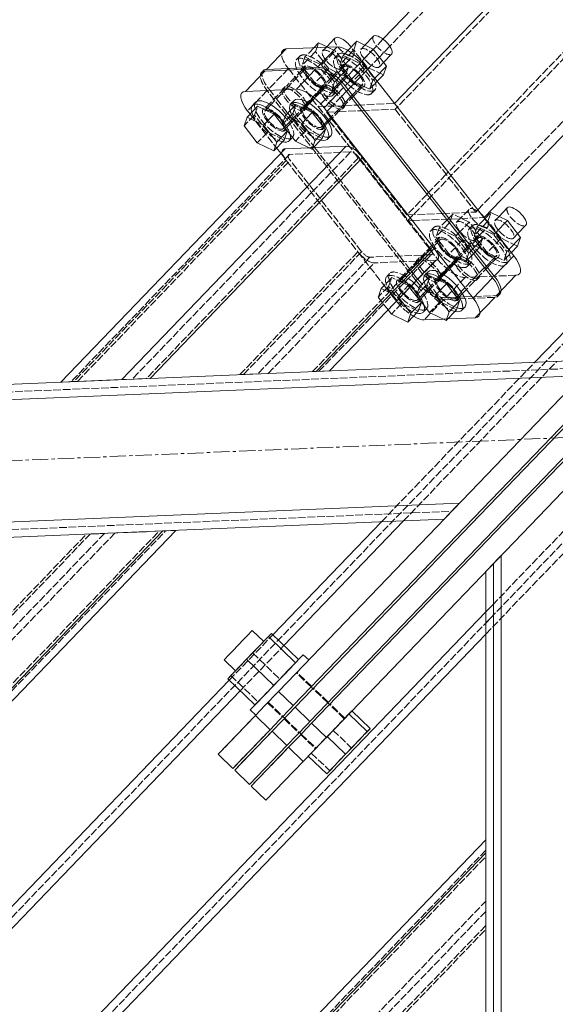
# Model space of a CAD drawing. Header units: millimetres. Extents: x -15129 to 9171, y -18789 to 5877.
# Tile 17 of 256: x -10529 to -10319, y -15911 to -15525. Entities that reach past the tile are written whole.
import ezdxf

# ---------------------------------------------------------------- set-up
doc = ezdxf.new("R2010")
doc.units = ezdxf.units.MM
doc.linetypes.add('ACAD_ISO02W100', pattern=[15, 12, -3])
doc.linetypes.add('CENTER', pattern=[50.8, 31.75, -6.35, 6.35, -6.35])
for name, color, linetype in [('AS_Belki', 145, 'Continuous'), ('AS_Blachy', 30, 'Continuous'), ('AS_Sruby', 9, 'Continuous')]:
    doc.layers.add(name, color=color, linetype=linetype)

msp = doc.modelspace()

# ---------------------------------------------------------------- linework, layer by layer
at = {"color": 5, "linetype": 'CENTER', "lineweight": 13, "ltscale": 0.2}
msp.add_line((-12645.98, -15786.21, 38010), (-10315.16, -15688.99, 11780.73), dxfattribs=at)
at = {"layer": 'AS_Belki', "color": 84, "linetype": 'ACAD_ISO02W100', "lineweight": 13, "ltscale": 0.25}
for p, q in [((-11382.16, -16761.19), (-9433.08, -14733.53)), ((-9603.8, -14750.71), (-10382, -15560.28)), ((-9394.15, -14770.95), (-11343.23, -16798.61)), ((-10349.6, -15599.69), (-9572.25, -14791.01)), ((-10377.17, -15604), (-9598.98, -14794.43)), ((-9866.24, -14996.79), (-10384.14, -15535.57)), ((-9823.19, -15025.13), (-10361.22, -15584.84)), ((-10386.81, -15532.79), (-10394.19, -15540.46)), ((-10384.14, -15535.57), (-10388.19, -15539.79)), ((-10395.67, -15542.01), (-10398.33, -15544.77)), ((-10395.38, -15541.71), (-10395.67, -15542.01)), ((-10394.19, -15540.46), (-10395.38, -15541.71)), ((-10388.19, -15539.79), (-10391.31, -15543.02)), ((-10398.33, -15544.77), (-10400.34, -15546.86)), ((-10392.94, -15544.73), (-10395.65, -15547.55)), ((-10392.77, -15544.54), (-10392.94, -15544.73)), ((-10391.31, -15543.02), (-10392.77, -15544.54)), ((-10402.21, -15548.81), (-10403.7, -15550.36)), ((-10401.07, -15547.63), (-10402.21, -15548.81)), ((-10400.34, -15546.86), (-10401.07, -15547.63)), ((-10397.67, -15549.64), (-10398.26, -15550.25)), ((-10395.65, -15547.55), (-10397.67, -15549.64)), ((-10405.79, -15552.53), (-10408.28, -15555.13)), ((-10404.6, -15551.3), (-10405.79, -15552.53)), ((-10403.7, -15550.36), (-10404.6, -15551.3)), ((-10401.08, -15553.19), (-10403.05, -15555.24)), ((-10399.39, -15551.43), (-10401.08, -15553.19)), ((-10398.26, -15550.25), (-10399.39, -15551.43)), ((-10409.39, -15556.28), (-10412.23, -15559.23)), ((-10408.28, -15555.13), (-10409.39, -15556.28)), ((-10403.05, -15555.24), (-10406.57, -15558.9)), ((-10412.23, -15559.23), (-10406.48, -15558.99)), ((-10412.23, -15559.23), (-10408.19, -15564.38)), ((-10406.57, -15558.9), (-10408.97, -15561.4)), ((-10408.97, -15561.4), (-10405.18, -15561.25)), ((-10406.48, -15558.99), (-10402.86, -15558.84)), ((-10405.18, -15561.25), (-10404.26, -15561.21)), ((-10404.26, -15561.21), (-10395.11, -15560.83)), ((-10402.86, -15558.84), (-10402.09, -15558.8)), ((-10402.09, -15558.8), (-10401.95, -15558.8)), ((-10401.95, -15558.8), (-10396.86, -15558.59)), ((-10396.86, -15558.59), (-10382.25, -15557.98)), ((-10395.11, -15560.83), (-10382, -15560.28)), ((-10382, -15560.28), (-10350.45, -15600.57)), ((-10408.97, -15561.4), (-10407.34, -15563.49)), ((-10408.19, -15564.38), (-10407.8, -15564.88)), ((-10407.8, -15564.88), (-10399.58, -15575.38)), ((-10407.34, -15563.49), (-10406.94, -15564)), ((-10406.94, -15564), (-10377.43, -15601.7)), ((-10414.03, -15575.27), (-10415.91, -15575.35)), ((-10423.47, -15577.98), (-10509.09, -15667.06)), ((-10424.71, -15580.34), (-10508.02, -15667.01)), ((-10506.53, -15666.95), (-10423.21, -15580.28)), ((-10399.49, -15576.98), (-10485.11, -15666.06)), ((-10396.24, -15579.15), (-10479.55, -15665.82)), ((-10424.71, -15580.34), (-10396.67, -15616.16)), ((-10399.49, -15576.98), (-10423.47, -15577.98)), ((-10395.17, -15616.1), (-10423.21, -15580.28)), ((-10368.19, -15614.97), (-10396.24, -15579.15)), ((-10362.07, -15585.73), (-10369.53, -15593.49)), ((-10361.22, -15584.84), (-10362.07, -15585.73)), ((-10369.53, -15593.49), (-10377.21, -15601.48)), ((-10350.45, -15600.57), (-10349.6, -15599.69)), ((-10377.21, -15601.48), (-10377.43, -15601.7)), ((-10377.43, -15601.7), (-10377.05, -15601.68)), ((-10377.05, -15601.68), (-10363.56, -15601.12)), ((-10375.29, -15603.92), (-10347.2, -15602.75)), ((-10363.56, -15601.12), (-10350.45, -15600.57)), ((-10377.17, -15604), (-10375.29, -15603.92)), ((-10414.46, -15663.11), (-10368.19, -15614.97)), ((-10442.94, -15664.3), (-10396.67, -15616.16)), ((-10441.44, -15664.24), (-10395.17, -15616.1)), ((-10391.92, -15618.27), (-10435.88, -15664)), ((-10411.9, -15663), (-10367.94, -15617.27)), ((-10367.94, -15617.27), (-10391.92, -15618.27)), ((-10431.81, -15663.83), (-10390.16, -15620.51)), ((-10366.18, -15619.51), (-10390.16, -15620.51)), ((-11426.53, -15708.32), (-10305.74, -15661.58)), ((-10387.44, -15722.04), (-10327.3, -15659.48)), ((-10378.77, -15721.67), (-10318.63, -15659.11)), ((-10442.94, -15664.3), (-10436.31, -15664.02)), ((-10438.13, -15664.1), (-10431.81, -15663.83)), ((-10414.46, -15663.11), (-10412.03, -15663.01)), ((-10412.03, -15663.01), (-10411.9, -15663)), ((-10513.16, -15667.23), (-10512.9, -15667.22)), ((-10512.9, -15667.22), (-10508.02, -15667.01)), ((-10509.09, -15667.06), (-10508.96, -15667.05)), ((-10508.96, -15667.05), (-10506.53, -15666.95)), ((-10484.68, -15666.04), (-10482.86, -15665.96)), ((-10482.86, -15665.96), (-10479.55, -15665.82)), ((-10346.5, -15757.37), (-10286.5, -15694.95)), ((-10346.5, -15766.03), (-10286.5, -15703.61)), ((-10358.98, -15716.97), (-10356.85, -15714.76)), ((-10358.05, -15716), (-10356.85, -15714.76)), ((-11424.28, -15762.28), (-10359.86, -15717.88)), ((-10361.1, -15719.18), (-10358.05, -15716)), ((-10359.86, -15717.88), (-10358.98, -15716.97)), ((-10633.01, -15862.03), (-10503.08, -15726.86)), ((-10626.51, -15866.38), (-10491.95, -15726.4)), ((-10615.31, -15845.11), (-10501.58, -15726.8)), ((-10496.01, -15726.57), (-10612.91, -15848.17)), ((-10604.53, -15860.84), (-10474.6, -15725.67)), ((-10602.58, -15861.37), (-10472.03, -15725.57)), ((-10496.45, -15726.58), (-10503.08, -15726.86)), ((-10498.26, -15726.66), (-10501.58, -15726.8)), ((-10496.01, -15726.57), (-10498.26, -15726.66)), ((-10472.03, -15725.57), (-10496.01, -15726.57)), ((-10473.1, -15725.61), (-10474.6, -15725.67)), ((-10472.03, -15725.57), (-10472.17, -15725.57)), ((-10467.97, -15725.4), (-10472.03, -15725.57)), ((-10343.5, -15738.38), (-10343.5, -16475.91)), ((-10343.5, -16801.27), (-10343.5, -15738.38)), ((-10340.5, -15735.26), (-10340.5, -16804.27)), ((-10346.5, -16718.43), (-10346.5, -15741.51)), ((-10343.5, -15754.25), (-10346.5, -15757.37)), ((-10346.5, -15761.7), (-10343.5, -15758.58)), ((-10346.5, -15766.03), (-10343.5, -15762.91)), ((-10447.1, -15784.1), (-10429.99, -15766.3)), ((-10442.78, -15788.26), (-10425.67, -15770.46)), ((-10346.5, -15850.76), (-10476.9, -15986.41)), ((-10476.29, -15988.34), (-10346.5, -15853.32)), ((-10480.9, -16010.52), (-10346.5, -15870.7)), ((-10346.5, -15874.76), (-10463.27, -15996.23)), ((-10346.5, -15880.32), (-10460.11, -15998.51)), ((-10476.29, -16016.84), (-10346.5, -15881.82))]:
    msp.add_line(p, q, dxfattribs=at)
at = {"layer": 'AS_Belki', "color": 145, "linetype": 'Continuous', "lineweight": 13, "ltscale": 0.25}
for p, q in [((-9604.06, -14748.41), (-10382.25, -15557.98)), ((-10347.2, -15602.75), (-9569, -14793.18)), ((-9868.72, -14993.81), (-10386.81, -15532.79)), ((-10382.25, -15557.98), (-10380.5, -15560.22)), ((-10425.22, -15575.74), (-10513.16, -15667.23)), ((-10401.24, -15574.74), (-10489.18, -15666.23)), ((-10415.91, -15575.35), (-10425.22, -15575.74)), ((-10401.24, -15574.74), (-10414.03, -15575.27)), ((-10478.05, -15665.76), (-10394.74, -15579.09)), ((-10366.69, -15614.91), (-10394.74, -15579.09)), ((-10366.69, -15614.91), (-10412.97, -15663.05)), ((-10407.83, -15662.83), (-10366.18, -15619.51)), ((-10327.3, -15659.48), (-10306.87, -15638.22)), ((-10412.97, -15663.05), (-10302.73, -15658.45)), ((-11432.4, -15711.57), (-10308.74, -15664.71)), ((-10478.05, -15665.76), (-10412.97, -15663.05)), ((-10412.97, -15663.05), (-10408.09, -15662.84)), ((-10408.09, -15662.84), (-10407.83, -15662.83)), ((-10355.74, -15713.59), (-10308.74, -15664.71)), ((-11426.65, -15705.33), (-10478.05, -15665.76)), ((-10513.16, -15667.23), (-10489.18, -15666.23)), ((-10489.18, -15666.23), (-10484.68, -15666.04)), ((-10484.68, -15666.04), (-10478.05, -15665.76)), ((-10292.5, -15685.33), (-10319.49, -15713.4)), ((-11430.4, -15759.53), (-10356.85, -15714.76)), ((-10361.1, -15719.18), (-10356.85, -15714.76)), ((-10362.87, -15721.01), (-10361.1, -15719.18)), ((-10473.1, -15725.61), (-10362.87, -15721.01)), ((-10429.99, -15766.3), (-10387.44, -15722.04)), ((-10425.67, -15770.46), (-10378.77, -15721.67)), ((-10473.1, -15725.61), (-10603.04, -15860.78)), ((-10600.82, -15863.61), (-10467.97, -15725.4)), ((-10538.19, -15728.32), (-10473.1, -15725.61)), ((-10468.23, -15725.41), (-10473.1, -15725.61)), ((-10467.97, -15725.4), (-10468.23, -15725.41)), ((-10340.5, -15735.26), (-10344.74, -15739.68)), ((-10340.5, -16807.27), (-10340.5, -15735.26)), ((-10346.5, -15741.51), (-10346.5, -15846.7)), ((-11100.8, -16542.08), (-10346.5, -15757.37)), ((-11096.48, -16546.24), (-10346.5, -15766.03)), ((-11179.23, -16545.75), (-10447.1, -15784.1)), ((-11170.56, -16545.39), (-10442.78, -15788.26)), ((-10346.5, -15846.7), (-10479.2, -15984.75)), ((-10346.5, -15846.7), (-10346.5, -15846.96)), ((-10346.5, -15846.96), (-10346.5, -15851.82)), ((-10346.5, -15851.82), (-10476.29, -15986.84)), ((-10346.5, -15851.82), (-10346.5, -15916.79))]:
    msp.add_line(p, q, dxfattribs=at)
at = {"layer": 'AS_Belki', "color": 84, "linetype": 'ACAD_ISO02W100', "lineweight": 13, "ltscale": 0.25, "extrusion": (0.639589, 0.665374, -0.384971)}
for centre, radius, start, end in [((-3283.68, -7104.5, -17032.29), 6, 290.2262, 20.2262), ((-3283.68, -7104.5, -17032.29), 3, 290.2262, 20.2262), ((-3328.72, -7106.96, -17038.18), 6, 200.2262, 290.2262), ((-3328.72, -7106.96, -17038.18), 3, 200.2262, 290.2262)]:
    msp.add_arc(centre, radius, start, end, dxfattribs=at)
at = {"layer": 'AS_Belki', "color": 145, "linetype": 'Continuous', "lineweight": 13, "ltscale": 0.25, "extrusion": (-0.639589, -0.665374, 0.384971)}
for centre, start, end in [((3300.28, -7097.82, 17016.28), 69.7738, 159.7738), ((3345.32, -7100.28, 17022.18), 339.7738, 69.7738)]:
    msp.add_arc(centre, 6, start, end, dxfattribs=at)
at = {"layer": 'AS_Belki', "color": 84, "linetype": 'ACAD_ISO02W100', "lineweight": 13, "ltscale": 0.25, "extrusion": (-0.639589, -0.665374, 0.384971)}
for centre, start, end in [((3300.28, -7097.82, 17016.28), 69.7738, 159.7738), ((3345.32, -7100.28, 17022.18), 339.7738, 69.7738)]:
    msp.add_arc(centre, 3, start, end, dxfattribs=at)
at = {"layer": 'AS_Blachy', "color": 145, "linetype": 'Continuous', "lineweight": 13, "ltscale": 0.25}
for p, q in [((-10424.76, -15536.63), (-10432.43, -15544.62)), ((-10404.77, -15535.8), (-10424.76, -15536.63)), ((-10412.45, -15543.78), (-10404.77, -15535.8)), ((-10433.07, -15545.28), (-10440.75, -15553.27)), ((-10413.09, -15544.45), (-10433.07, -15545.28)), ((-10418.17, -15544.02), (-10432.43, -15544.62)), ((-10420.76, -15552.43), (-10413.09, -15544.45)), ((-10412.45, -15543.78), (-10418.17, -15544.02)), ((-10393.94, -15543.05), (-10401.61, -15551.04)), ((-10335.51, -15617.68), (-10393.94, -15543.05)), ((-10420.76, -15552.43), (-10440.75, -15553.27)), ((-10402.25, -15551.7), (-10409.93, -15559.69)), ((-10343.83, -15626.33), (-10402.25, -15551.7)), ((-10343.19, -15625.66), (-10401.61, -15551.04)), ((-10439.9, -15560.94), (-10438.94, -15562.16)), ((-10394.74, -15579.09), (-10409.93, -15559.69)), ((-10428.56, -15575.42), (-10426.92, -15577.51)), ((-10348.78, -15719.35), (-10242.14, -15608.4)), ((-10351.5, -15634.31), (-10366.69, -15614.91)), ((-10335.51, -15617.68), (-10343.19, -15625.66)), ((-10343.83, -15626.33), (-10351.5, -15634.31)), ((-10342.34, -15633.33), (-10334.67, -15625.35)), ((-10350.65, -15641.98), (-10342.98, -15634)), ((-10342.69, -15726), (-10251.77, -15631.41)), ((-10342.46, -15633.34), (-10342.34, -15633.33)), ((-10361.44, -15642.43), (-10350.65, -15641.98)), ((-10370.64, -15642.81), (-10363.33, -15642.51)), ((-10282.66, -15649.12), (-10422.01, -15794.09)), ((-10276.17, -15655.36), (-10415.45, -15800.25)), ((-10427.78, -15788.54), (-10355.74, -15713.59)), ((-10319.49, -15713.4), (-10409.02, -15806.55)), ((-10421.22, -15794.71), (-10348.78, -15719.35)), ((-10414.79, -15801.01), (-10342.69, -15726)), ((-10433.08, -15794.06), (-10427.78, -15788.54)), ((-10427.78, -15788.54), (-10422.01, -15794.09)), ((-10436.84, -15797.97), (-10433.08, -15794.06)), ((-10422.81, -15794.92), (-10427.32, -15799.6)), ((-10426.53, -15800.23), (-10421.22, -15794.71)), ((-10422.01, -15794.09), (-10422.81, -15794.92)), ((-10421.22, -15794.71), (-10415.45, -15800.25)), ((-10451.45, -15813.16), (-10436.84, -15797.97)), ((-10431.08, -15803.52), (-10436.84, -15797.97)), ((-10427.32, -15799.6), (-10431.08, -15803.52)), ((-10430.29, -15804.14), (-10426.53, -15800.23)), ((-10415.45, -15800.25), (-10416.32, -15801.16)), ((-10431.08, -15803.52), (-10445.68, -15818.71)), ((-10444.96, -15819.4), (-10430.29, -15804.14)), ((-10424.52, -15809.68), (-10430.29, -15804.14)), ((-10416.32, -15801.16), (-10420.76, -15805.77)), ((-10420.1, -15806.52), (-10414.79, -15801.01)), ((-10414.79, -15801.01), (-10409.02, -15806.55)), ((-10420.76, -15805.77), (-10424.52, -15809.68)), ((-10423.86, -15810.43), (-10420.1, -15806.52)), ((-10409.84, -15807.39), (-10414.33, -15812.07)), ((-10409.02, -15806.55), (-10409.84, -15807.39)), ((-10424.52, -15809.68), (-10439.19, -15824.95)), ((-10438.47, -15825.64), (-10423.86, -15810.43)), ((-10418.09, -15815.98), (-10423.86, -15810.43)), ((-10414.33, -15812.07), (-10418.09, -15815.98)), ((-10451.45, -15813.16), (-10445.68, -15818.71)), ((-10418.09, -15815.98), (-10432.7, -15831.18)), ((-10444.96, -15819.4), (-10439.19, -15824.95)), ((-10438.47, -15825.64), (-10432.7, -15831.18))]:
    msp.add_line(p, q, dxfattribs=at)
at = {"layer": 'AS_Blachy', "color": 84, "linetype": 'ACAD_ISO02W100', "lineweight": 13, "ltscale": 0.25}
for p, q in [((-10423.91, -15544.3), (-10431.59, -15552.29)), ((-10418.37, -15544.67), (-10424.68, -15551.23)), ((-10423.91, -15544.3), (-10365.49, -15618.93)), ((-10417, -15543.24), (-10418.37, -15544.67)), ((-10402.02, -15542.62), (-10406.73, -15547.53)), ((-10406.73, -15547.53), (-10409.69, -15550.6)), ((-10432.23, -15552.95), (-10439.9, -15560.94)), ((-10373.8, -15627.58), (-10432.23, -15552.95)), ((-10431.59, -15552.29), (-10428.94, -15555.67)), ((-10425.32, -15551.89), (-10431.35, -15558.17)), ((-10410.33, -15551.27), (-10416.36, -15557.54)), ((-10415.58, -15558.02), (-10409.99, -15552.2)), ((-10399.05, -15555.79), (-10395, -15551.58)), ((-10428.94, -15555.67), (-10428.55, -15556.17)), ((-10428.55, -15556.17), (-10424.17, -15561.76)), ((-10402.68, -15559.56), (-10399.05, -15555.79)), ((-10431.35, -15558.17), (-10432.99, -15559.88)), ((-10423.23, -15565.98), (-10418.3, -15560.85)), ((-10416.36, -15557.54), (-10418, -15559.25)), ((-10417.67, -15560.18), (-10417.58, -15560.09)), ((-10417.58, -15560.09), (-10417.11, -15559.6)), ((-10417.11, -15559.6), (-10415.58, -15558.02)), ((-10408.25, -15565.35), (-10403.32, -15560.23)), ((-10438.94, -15562.16), (-10428.56, -15575.42)), ((-10424.17, -15561.76), (-10422.33, -15564.12)), ((-10422.33, -15564.12), (-10421.93, -15564.62)), ((-10421.93, -15564.62), (-10413.79, -15575.02)), ((-10425.98, -15568.83), (-10425.07, -15567.89)), ((-10425.07, -15567.89), (-10425.01, -15567.83)), ((-10425.01, -15567.83), (-10423.23, -15565.98)), ((-10410.99, -15568.21), (-10410.08, -15567.26)), ((-10410.08, -15567.26), (-10408.25, -15565.35)), ((-10413.79, -15575.02), (-10413.61, -15575.25)), ((-10413.61, -15575.25), (-10380.3, -15617.79)), ((-10426.92, -15577.51), (-10425.17, -15579.75)), ((-10425.17, -15579.75), (-10424.71, -15580.34)), ((-10364.42, -15610.4), (-10367.62, -15613.73)), ((-10349.43, -15609.78), (-10353.48, -15613.99)), ((-10367.62, -15613.73), (-10371.15, -15617.41)), ((-10353.48, -15613.99), (-10357.11, -15617.76)), ((-10396.67, -15616.16), (-10386.36, -15629.32)), ((-10380.3, -15617.79), (-10376.36, -15622.83)), ((-10372.73, -15619.05), (-10378.77, -15625.33)), ((-10373.16, -15626.91), (-10365.49, -15618.93)), ((-10371.15, -15617.41), (-10372.1, -15618.39)), ((-10357.75, -15618.43), (-10363.78, -15624.7)), ((-10346.47, -15622.95), (-10342.42, -15618.74)), ((-10376.36, -15622.83), (-10375.96, -15623.33)), ((-10363, -15625.18), (-10358.5, -15620.5)), ((-10358.5, -15620.5), (-10357.41, -15619.36)), ((-10350.1, -15626.72), (-10346.47, -15622.95)), ((-10378.77, -15625.33), (-10380.41, -15627.04)), ((-10375.96, -15623.33), (-10374.98, -15624.59)), ((-10374.98, -15624.59), (-10373.22, -15626.83)), ((-10373.22, -15626.83), (-10373.16, -15626.91)), ((-10363.78, -15624.7), (-10365.42, -15626.41)), ((-10365, -15627.25), (-10364.52, -15626.76)), ((-10364.52, -15626.76), (-10363, -15625.18)), ((-10354.65, -15626.18), (-10362.32, -15634.16)), ((-10334.67, -15625.35), (-10354.65, -15626.18)), ((-10386.36, -15629.32), (-10383.29, -15633.24)), ((-10381.48, -15635.56), (-10373.8, -15627.58)), ((-10368.95, -15631.37), (-10365.72, -15628.01)), ((-10365.08, -15627.34), (-10365, -15627.25)), ((-10355.66, -15632.51), (-10350.74, -15627.38)), ((-10383.29, -15633.24), (-10381.54, -15635.48)), ((-10372.37, -15634.92), (-10370.65, -15633.14)), ((-10370.65, -15633.14), (-10368.95, -15631.37)), ((-10356.37, -15634.55), (-10362.96, -15634.83)), ((-10362.32, -15634.16), (-10360.7, -15634.1)), ((-10360.7, -15634.1), (-10357.96, -15633.98)), ((-10358.41, -15635.37), (-10357.5, -15634.42)), ((-10357.96, -15633.98), (-10357.85, -15633.98)), ((-10357.85, -15633.98), (-10357.32, -15633.96)), ((-10357.5, -15634.42), (-10355.66, -15632.51)), ((-10357.32, -15633.96), (-10357.04, -15633.94)), ((-10357.04, -15633.94), (-10354.94, -15633.86)), ((-10342.98, -15634), (-10356.37, -15634.55)), ((-10354.94, -15633.86), (-10342.46, -15633.34)), ((-10381.54, -15635.48), (-10381.48, -15635.56)), ((-10373.4, -15635.99), (-10372.49, -15635.05)), ((-10372.49, -15635.05), (-10372.43, -15634.99)), ((-10362.96, -15634.83), (-10370.64, -15642.81)), ((-10363.33, -15642.51), (-10361.44, -15642.43)), ((-10414.75, -15786.53), (-10420.52, -15780.99)), ((-10408.26, -15792.77), (-10414.03, -15787.22)), ((-10432.05, -15792.99), (-10426.29, -15798.53)), ((-10401.77, -15799.01), (-10407.54, -15793.46)), ((-10451.45, -15813.16), (-10436.84, -15797.97)), ((-10425.57, -15799.23), (-10419.8, -15804.77)), ((-10431.08, -15803.52), (-10445.68, -15818.71)), ((-10444.96, -15819.4), (-10430.29, -15804.14)), ((-10419.08, -15805.46), (-10413.31, -15811.01)), ((-10438.47, -15825.64), (-10423.86, -15810.43))]:
    msp.add_line(p, q, dxfattribs=at)
at = {"layer": 'AS_Blachy', "color": 84, "linetype": 'ACAD_ISO02W100', "lineweight": 13, "ltscale": 0.25, "extrusion": (-0.639589, -0.665374, 0.384971)}
for centre in [(3277.46, -7089.12, 16995.41), (3267.09, -7093.29, 17005.41), (3267.09, -7097.91, 17016.48), (3267.09, -7097.55, 17015.63), (3277.46, -7093.73, 17006.48), (3277.46, -7093.38, 17005.63), (3267.09, -7102.17, 17026.71), (3277.46, -7098, 17016.7), (3351.54, -7097.9, 17016.47), (3361.91, -7093.73, 17006.46), (3351.54, -7102.52, 17027.54), (3351.54, -7102.16, 17026.69), (3361.91, -7098.35, 17017.54), (3361.91, -7097.99, 17016.69), (3351.54, -7106.78, 17037.76), (3361.91, -7102.61, 17027.76)]:
    msp.add_circle(centre, 6, dxfattribs=at)
for centre, start, end in [((3260.67, -7093.73, 17006.46), 159.7738, 249.7738), ((3260.67, -7098.34, 17017.54), 159.7738, 249.7738), ((3260.67, -7097.99, 17016.68), 172.0819, 249.7738), ((3354.5, -7098.85, 17018.75), 249.7738, 339.7738), ((3354.5, -7103.11, 17028.97), 249.7738, 339.7738), ((3354.5, -7103.47, 17029.82), 249.7738, 339.7738), ((3354.5, -7107.73, 17040.04), 249.7738, 304.5727)]:
    msp.add_arc(centre, 10, start, end, dxfattribs=at)
at = {"layer": 'AS_Blachy', "color": 145, "linetype": 'Continuous', "lineweight": 13, "ltscale": 0.25, "extrusion": (-0.639589, -0.665374, 0.384971)}
for centre, start, end in [((3274.5, -7088.16, 16993.13), 69.7738, 159.7738), ((3260.67, -7097.99, 17016.68), 159.7738, 172.0819), ((3274.5, -7092.78, 17004.2), 69.7738, 159.7738), ((3274.5, -7092.43, 17003.35), 69.7738, 159.7738), ((3260.67, -7102.61, 17027.76), 159.7738, 249.7738), ((3274.5, -7097.05, 17014.42), 69.7738, 159.7738), ((3368.33, -7093.29, 17005.41), 339.7738, 69.7738), ((3368.33, -7097.91, 17016.48), 339.7738, 69.7738), ((3368.33, -7102.17, 17026.71), 339.7738, 69.7738), ((3354.5, -7107.73, 17040.04), 304.5727, 339.7738)]:
    msp.add_arc(centre, 10, start, end, dxfattribs=at)
at = {"layer": 'AS_Blachy', "color": 145, "linetype": 'Continuous', "lineweight": 13, "ltscale": 0.25, "extrusion": (0.639589, 0.665374, -0.384971)}
msp.add_arc((-3368.33, -7097.55, -17015.63), 10, 110.2262, 200.2262, dxfattribs=at)
at = {"layer": 'AS_Sruby', "color": 145, "linetype": 'Continuous', "lineweight": 13, "ltscale": 0.25}
for p, q in [((-10412.04, -15534.17), (-10413.97, -15536.18)), ((-10408.4, -15535.95), (-10412.04, -15534.17)), ((-10405.64, -15532.34), (-10408.89, -15535.72)), ((-10397.05, -15533.55), (-10400.73, -15537.37)), ((-10390.61, -15536.7), (-10397.05, -15533.55)), ((-10390.65, -15531.71), (-10393.9, -15535.09)), ((-10395.4, -15541.69), (-10390.61, -15536.7)), ((-10385.42, -15543.33), (-10390.61, -15536.7)), ((-10386.56, -15541.87), (-10383.34, -15538.53)), ((-10385.42, -15543.33), (-10389.99, -15548.09)), ((-10386.67, -15546.81), (-10385.42, -15543.33)), ((-10389.05, -15549.29), (-10386.67, -15546.81)), ((-10421.81, -15556.92), (-10423.09, -15558.25)), ((-10435.96, -15559.06), (-10440.05, -15563.32)), ((-10436.8, -15557.54), (-10438.07, -15558.87)), ((-10429.52, -15562.21), (-10435.96, -15559.06)), ((-10420.97, -15558.43), (-10425.06, -15562.69)), ((-10414.53, -15561.59), (-10420.97, -15558.43)), ((-10440.05, -15563.32), (-10441.3, -15566.79)), ((-10440.05, -15563.32), (-10433.61, -15566.47)), ((-10433.61, -15566.47), (-10429.52, -15562.21)), ((-10424.33, -15568.84), (-10429.52, -15562.21)), ((-10425.06, -15562.69), (-10426.31, -15566.17)), ((-10425.06, -15562.69), (-10418.62, -15565.85)), ((-10418.62, -15565.85), (-10414.53, -15561.59)), ((-10409.34, -15568.22), (-10414.53, -15561.59)), ((-10441.3, -15566.79), (-10436.11, -15573.42)), ((-10433.61, -15566.47), (-10428.42, -15573.1)), ((-10424.33, -15568.84), (-10428.42, -15573.1)), ((-10426.31, -15566.17), (-10421.12, -15572.8)), ((-10425.57, -15572.32), (-10424.33, -15568.84)), ((-10418.62, -15565.85), (-10413.43, -15572.48)), ((-10409.34, -15568.22), (-10413.43, -15572.48)), ((-10410.59, -15571.69), (-10409.34, -15568.22)), ((-10429.67, -15576.58), (-10425.57, -15572.32)), ((-10423.46, -15572.5), (-10422.3, -15571.29)), ((-10421.12, -15572.8), (-10414.68, -15575.95)), ((-10414.68, -15575.95), (-10410.59, -15571.69)), ((-10413.43, -15572.48), (-10414.68, -15575.95)), ((-10408.47, -15571.88), (-10407.19, -15570.55)), ((-10436.11, -15573.42), (-10429.67, -15576.58)), ((-10428.42, -15573.1), (-10429.67, -15576.58)), ((-10338.07, -15598.87), (-10341.32, -15602.25)), ((-10344.47, -15600.71), (-10346.85, -15603.19)), ((-10338.03, -15603.86), (-10344.47, -15600.71)), ((-10342.6, -15608.62), (-10338.03, -15603.86)), ((-10332.84, -15610.49), (-10338.03, -15603.86)), ((-10333.98, -15609.03), (-10330.76, -15605.69)), ((-10332.84, -15610.49), (-10337.41, -15615.25)), ((-10334.08, -15613.97), (-10332.84, -15610.49)), ((-10336.47, -15616.45), (-10334.08, -15613.97)), ((-10368.39, -15625.59), (-10372.48, -15629.85)), ((-10369.23, -15624.08), (-10370.51, -15625.41)), ((-10361.95, -15628.75), (-10368.39, -15625.59)), ((-10371.74, -15636), (-10376.36, -15630.1)), ((-10372.48, -15629.85), (-10373.73, -15633.33)), ((-10372.48, -15629.85), (-10366.04, -15633.01)), ((-10366.04, -15633.01), (-10361.95, -15628.75)), ((-10356.76, -15635.38), (-10361.95, -15628.75)), ((-10380.46, -15634.36), (-10375.84, -15640.26)), ((-10373.73, -15633.33), (-10368.54, -15639.96)), ((-10366.04, -15633.01), (-10360.85, -15639.64)), ((-10371.74, -15636), (-10375.84, -15640.26)), ((-10372.99, -15639.48), (-10371.74, -15636)), ((-10370.87, -15639.66), (-10369.71, -15638.45)), ((-10356.76, -15635.38), (-10360.85, -15639.64)), ((-10358, -15638.85), (-10356.76, -15635.38)), ((-10355.89, -15639.04), (-10354.61, -15637.71)), ((-10384.83, -15638.91), (-10383.53, -15640.58)), ((-10383.53, -15640.58), (-10377.09, -15643.74)), ((-10377.09, -15643.74), (-10372.99, -15639.48)), ((-10375.84, -15640.26), (-10377.09, -15643.74)), ((-10368.54, -15639.96), (-10362.1, -15643.11)), ((-10362.1, -15643.11), (-10358, -15638.85)), ((-10360.85, -15639.64), (-10362.1, -15643.11)), ((-10438.46, -15765.02), (-10439.66, -15766.27)), ((-10438.04, -15764.59), (-10438.46, -15765.02)), ((-10433.57, -15768.89), (-10438.04, -15764.59)), ((-10430.56, -15765.75), (-10431.75, -15766.99)), ((-10419.89, -15776.01), (-10430.56, -15765.75)), ((-10441.45, -15768.14), (-10443.57, -15770.34)), ((-10439.66, -15766.27), (-10441.45, -15768.14)), ((-10431.75, -15766.99), (-10440.31, -15775.89)), ((-10431.75, -15766.99), (-10421.08, -15777.25)), ((-10445.7, -15772.55), (-10447.5, -15774.43)), ((-10443.57, -15770.34), (-10445.7, -15772.55)), ((-10448.71, -15775.68), (-10449.13, -15776.12)), ((-10449.13, -15776.12), (-10444.66, -15780.42)), ((-10447.5, -15774.43), (-10448.71, -15775.68)), ((-10440.31, -15775.89), (-10447.67, -15783.55)), ((-10429.64, -15786.14), (-10440.31, -15775.89)), ((-10422.65, -15778.88), (-10421.08, -15777.24)), ((-10421.08, -15777.24), (-10419.79, -15775.9)), ((-10419.79, -15775.9), (-10418.84, -15774.91)), ((-10418.84, -15774.91), (-10418.25, -15774.3)), ((-10418.25, -15774.3), (-10418.05, -15774.1)), ((-10415.89, -15776.17), (-10418.05, -15774.1)), ((-10426.4, -15782.77), (-10424.45, -15780.75)), ((-10424.45, -15780.75), (-10422.65, -15778.88)), ((-10447.67, -15783.55), (-10437, -15793.81)), ((-10430.45, -15786.99), (-10428.42, -15784.88)), ((-10428.42, -15784.88), (-10426.4, -15782.77)), ((-10434.2, -15790.9), (-10432.4, -15789.02)), ((-10432.4, -15789.02), (-10430.45, -15786.99)), ((-10414.25, -15787.46), (-10414.97, -15786.77)), ((-10437.08, -15793.89), (-10435.78, -15792.54)), ((-10435.78, -15792.54), (-10434.2, -15790.9)), ((-10407.77, -15793.7), (-10408.49, -15793)), ((-10438.84, -15795.72), (-10438.64, -15795.51)), ((-10438.84, -15795.72), (-10436.68, -15797.8)), ((-10438.64, -15795.51), (-10438.04, -15794.89)), ((-10438.04, -15794.89), (-10437.08, -15793.89)), ((-10391.78, -15803.04), (-10398.99, -15796.11)), ((-10426.06, -15798.3), (-10425.34, -15798.99)), ((-10400.17, -15797.34), (-10392.96, -15804.27)), ((-10419.57, -15804.54), (-10418.85, -15805.23)), ((-10401.52, -15813.17), (-10392.96, -15804.27)), ((-10392.96, -15804.27), (-10391.78, -15803.04)), ((-10401.52, -15813.17), (-10408.73, -15806.24)), ((-10416.1, -15813.91), (-10408.89, -15820.84)), ((-10408.89, -15820.84), (-10401.52, -15813.17))]:
    msp.add_line(p, q, dxfattribs=at)
at = {"layer": 'AS_Sruby', "color": 84, "linetype": 'ACAD_ISO02W100', "lineweight": 13, "ltscale": 0.25}
for p, q in [((-10413.28, -15537.65), (-10412.04, -15534.17)), ((-10398.3, -15537.02), (-10397.05, -15533.55)), ((-10413.28, -15537.65), (-10418.66, -15543.24)), ((-10413.97, -15536.18), (-10417.41, -15539.76)), ((-10408.09, -15544.28), (-10413.28, -15537.65)), ((-10410.68, -15542.62), (-10405.6, -15537.33)), ((-10409.14, -15535.98), (-10410.5, -15537.4)), ((-10408.89, -15535.72), (-10409.14, -15535.98)), ((-10405.6, -15537.33), (-10408.4, -15535.95)), ((-10402.97, -15540.68), (-10405.6, -15537.33)), ((-10398.3, -15537.02), (-10403.67, -15542.61)), ((-10400.73, -15537.37), (-10401.78, -15538.47)), ((-10393.11, -15543.65), (-10398.3, -15537.02)), ((-10393.9, -15535.09), (-10395.51, -15536.77)), ((-10419.53, -15539.58), (-10420.81, -15540.91)), ((-10417.41, -15539.76), (-10418.66, -15543.24)), ((-10417.41, -15539.76), (-10410.97, -15542.92)), ((-10404.54, -15538.95), (-10405.82, -15540.28)), ((-10402.42, -15539.14), (-10403.67, -15542.61)), ((-10400.76, -15543.51), (-10402.97, -15540.68)), ((-10401.78, -15538.47), (-10402.42, -15539.14)), ((-10402.42, -15539.14), (-10395.98, -15542.29)), ((-10401.55, -15542.5), (-10398.87, -15539.71)), ((-10398.87, -15539.71), (-10398.33, -15539.15)), ((-10395.98, -15542.29), (-10395.69, -15541.99)), ((-10395.69, -15541.99), (-10395.4, -15541.69)), ((-10388.2, -15543.58), (-10386.56, -15541.87)), ((-10417.46, -15544.63), (-10424.04, -15551.48)), ((-10418.66, -15543.24), (-10417.91, -15544.19)), ((-10417.91, -15544.19), (-10417.83, -15544.3)), ((-10417.83, -15544.3), (-10417.56, -15544.64)), ((-10417.56, -15544.64), (-10417.52, -15544.69)), ((-10417.52, -15544.69), (-10413.47, -15549.87)), ((-10417.15, -15544.32), (-10417.46, -15544.63)), ((-10408.09, -15544.28), (-10413.47, -15549.87)), ((-10410.97, -15542.92), (-10410.68, -15542.62)), ((-10410.97, -15542.92), (-10407.08, -15547.89)), ((-10401.65, -15547.43), (-10408.09, -15544.28)), ((-10402.16, -15543.69), (-10406.27, -15547.96)), ((-10403.67, -15542.61), (-10402.92, -15543.56)), ((-10402.2, -15545.83), (-10403.56, -15547.23)), ((-10403.19, -15544.21), (-10403.07, -15544.09)), ((-10403.07, -15544.09), (-10402.76, -15543.77)), ((-10402.92, -15543.56), (-10402.84, -15543.67)), ((-10402.84, -15543.67), (-10402.53, -15544.07)), ((-10402.76, -15543.77), (-10401.55, -15542.5)), ((-10402.53, -15544.07), (-10398.48, -15549.24)), ((-10401.62, -15545.22), (-10402.2, -15545.83)), ((-10400.41, -15543.96), (-10401.62, -15545.22)), ((-10401.55, -15547.14), (-10401.1, -15545.89)), ((-10401.1, -15545.89), (-10400.41, -15543.96)), ((-10400.41, -15543.96), (-10400.76, -15543.51)), ((-10393.11, -15543.65), (-10398.48, -15549.24)), ((-10395.98, -15542.29), (-10390.79, -15548.92)), ((-10386.67, -15546.81), (-10393.11, -15543.65)), ((-10406.27, -15547.96), (-10409.05, -15550.85)), ((-10407.08, -15547.89), (-10406.68, -15548.39)), ((-10405.78, -15549.55), (-10407.03, -15553.02)), ((-10406.68, -15548.39), (-10405.78, -15549.55)), ((-10405.35, -15549.1), (-10405.78, -15549.55)), ((-10405.2, -15548.95), (-10405.35, -15549.1)), ((-10403.56, -15547.23), (-10405.2, -15548.95)), ((-10404.1, -15549.98), (-10402.58, -15548.39)), ((-10402.58, -15548.39), (-10401.65, -15547.43)), ((-10401.65, -15547.43), (-10401.55, -15547.14)), ((-10398.48, -15549.24), (-10392.04, -15552.4)), ((-10390.79, -15548.92), (-10392.04, -15552.4)), ((-10390.36, -15548.47), (-10390.79, -15548.92)), ((-10389.99, -15548.09), (-10390.36, -15548.47)), ((-10389.76, -15550.03), (-10389.05, -15549.29)), ((-10424.04, -15551.48), (-10430.79, -15558.51)), ((-10416.14, -15557.68), (-10411.39, -15552.74)), ((-10409.05, -15550.85), (-10415.8, -15557.88)), ((-10413.47, -15549.87), (-10410.42, -15551.36)), ((-10411.39, -15552.74), (-10409.84, -15551.13)), ((-10410.42, -15551.36), (-10410.41, -15551.37)), ((-10410.41, -15551.37), (-10410.18, -15551.48)), ((-10410.18, -15551.48), (-10409.82, -15551.65)), ((-10409.82, -15551.65), (-10407.03, -15553.02)), ((-10407.03, -15553.02), (-10406.19, -15552.15)), ((-10406.19, -15552.15), (-10404.75, -15550.65)), ((-10406.19, -15554.54), (-10404.98, -15553.28)), ((-10404.98, -15553.28), (-10404.91, -15553.21)), ((-10404.75, -15550.65), (-10404.1, -15549.98)), ((-10399.45, -15555.28), (-10394.85, -15550.5)), ((-10392.04, -15552.4), (-10389.76, -15550.03)), ((-10391.2, -15553.91), (-10389.92, -15552.58)), ((-10401.8, -15557.73), (-10399.45, -15555.28)), ((-10437.2, -15562.53), (-10435.96, -15559.06)), ((-10432.81, -15560.6), (-10433.14, -15560.95)), ((-10432.35, -15560.13), (-10432.81, -15560.6)), ((-10430.79, -15558.51), (-10432.35, -15560.13)), ((-10422.22, -15561.91), (-10420.97, -15558.43)), ((-10421.9, -15563.67), (-10418.18, -15559.8)), ((-10418.18, -15559.8), (-10417.75, -15559.35)), ((-10417.82, -15559.98), (-10418.15, -15560.32)), ((-10417.36, -15559.5), (-10417.82, -15559.98)), ((-10417.75, -15559.35), (-10416.79, -15558.36)), ((-10415.8, -15557.88), (-10417.36, -15559.5)), ((-10416.79, -15558.36), (-10416.14, -15557.68)), ((-10408.59, -15564.8), (-10401.8, -15557.73)), ((-10437.2, -15562.53), (-10441.3, -15566.79)), ((-10432.01, -15569.16), (-10437.2, -15562.53)), ((-10422.22, -15561.91), (-10426.31, -15566.17)), ((-10423.58, -15565.42), (-10421.9, -15563.67)), ((-10417.03, -15568.54), (-10422.22, -15561.91)), ((-10410.11, -15566.38), (-10408.59, -15564.8)), ((-10425.83, -15567.76), (-10425.47, -15567.38)), ((-10425.47, -15567.38), (-10425.41, -15567.32)), ((-10425.41, -15567.32), (-10425.1, -15567.01)), ((-10425.1, -15567.01), (-10423.58, -15565.42)), ((-10417.03, -15568.54), (-10421.12, -15572.8)), ((-10410.59, -15571.69), (-10417.03, -15568.54)), ((-10410.84, -15567.14), (-10410.48, -15566.76)), ((-10410.48, -15566.76), (-10410.11, -15566.38)), ((-10432.01, -15569.16), (-10436.11, -15573.42)), ((-10425.57, -15572.32), (-10432.01, -15569.16)), ((-10422.3, -15571.29), (-10422.18, -15571.17)), ((-10353.06, -15599.5), (-10356.3, -15602.88)), ((-10361.63, -15603.59), (-10364.83, -15606.92)), ((-10361.39, -15603.34), (-10361.63, -15603.59)), ((-10359.45, -15601.33), (-10361.39, -15603.34)), ((-10360.7, -15604.81), (-10359.45, -15601.33)), ((-10355.82, -15603.11), (-10359.45, -15601.33)), ((-10356.56, -15603.14), (-10357.92, -15604.56)), ((-10356.3, -15602.88), (-10356.56, -15603.14)), ((-10353.01, -15604.49), (-10355.82, -15603.11)), ((-10346.85, -15603.19), (-10349.2, -15605.63)), ((-10345.71, -15604.18), (-10344.47, -15600.71)), ((-10341.32, -15602.25), (-10342.93, -15603.93)), ((-10366.94, -15606.74), (-10368.22, -15608.07)), ((-10360.7, -15604.81), (-10366.07, -15610.4)), ((-10364.83, -15606.92), (-10366.07, -15610.4)), ((-10364.83, -15606.92), (-10358.39, -15610.08)), ((-10355.51, -15611.44), (-10360.7, -15604.81)), ((-10357.37, -15609.02), (-10353.01, -15604.49)), ((-10351.96, -15606.11), (-10353.24, -15607.44)), ((-10350.39, -15607.84), (-10353.01, -15604.49)), ((-10345.71, -15604.18), (-10351.09, -15609.77)), ((-10349.84, -15606.3), (-10351.09, -15609.77)), ((-10349.2, -15605.63), (-10349.84, -15606.3)), ((-10349.84, -15606.3), (-10343.4, -15609.45)), ((-10348.96, -15609.66), (-10345.75, -15606.31)), ((-10340.52, -15610.81), (-10345.71, -15604.18)), ((-10364.57, -15611.47), (-10367.22, -15614.23)), ((-10366.07, -15610.4), (-10365.33, -15611.35)), ((-10365.33, -15611.35), (-10365.24, -15611.46)), ((-10365.24, -15611.46), (-10364.93, -15611.85)), ((-10355.51, -15611.44), (-10360.88, -15617.03)), ((-10358.39, -15610.08), (-10358.1, -15609.78)), ((-10358.39, -15610.08), (-10354.5, -15615.05)), ((-10358.1, -15609.78), (-10357.37, -15609.02)), ((-10349.07, -15614.59), (-10355.51, -15611.44)), ((-10349.58, -15610.85), (-10353.09, -15614.5)), ((-10351.09, -15609.77), (-10350.34, -15610.72)), ((-10350.61, -15611.37), (-10350.49, -15611.25)), ((-10350.49, -15611.25), (-10350.18, -15610.93)), ((-10348.18, -15610.66), (-10350.39, -15607.84)), ((-10350.34, -15610.72), (-10350.26, -15610.83)), ((-10350.26, -15610.83), (-10349.95, -15611.23)), ((-10350.18, -15610.93), (-10348.96, -15609.66)), ((-10349.95, -15611.23), (-10345.9, -15616.4)), ((-10347.82, -15611.12), (-10349.04, -15612.38)), ((-10348.52, -15613.05), (-10347.82, -15611.12)), ((-10347.82, -15611.12), (-10348.18, -15610.66)), ((-10340.52, -15610.81), (-10345.9, -15616.4)), ((-10343.4, -15609.45), (-10343.11, -15609.15)), ((-10343.4, -15609.45), (-10338.21, -15616.08)), ((-10343.11, -15609.15), (-10342.6, -15608.62)), ((-10334.08, -15613.97), (-10340.52, -15610.81)), ((-10335.62, -15610.74), (-10333.98, -15609.03)), ((-10367.22, -15614.23), (-10370.23, -15617.37)), ((-10364.93, -15611.85), (-10360.88, -15617.03)), ((-10353.09, -15614.5), (-10356.47, -15618.01)), ((-10354.5, -15615.05), (-10354.1, -15615.55)), ((-10350.97, -15614.39), (-10352.18, -15615.65)), ((-10349.62, -15612.99), (-10350.97, -15614.39)), ((-10350, -15615.55), (-10349.07, -15614.59)), ((-10349.04, -15612.38), (-10349.62, -15612.99)), ((-10349.07, -15614.59), (-10348.97, -15614.3)), ((-10348.97, -15614.3), (-10348.52, -15613.05)), ((-10337.41, -15615.25), (-10337.78, -15615.63)), ((-10371.45, -15618.64), (-10378.21, -15625.67)), ((-10370.23, -15617.37), (-10371.45, -15618.64)), ((-10356.47, -15618.01), (-10363.22, -15625.04)), ((-10360.88, -15617.03), (-10357.84, -15618.52)), ((-10358.81, -15619.9), (-10357.26, -15618.29)), ((-10357.84, -15618.52), (-10357.82, -15618.53)), ((-10357.82, -15618.53), (-10357.59, -15618.64)), ((-10357.59, -15618.64), (-10357.24, -15618.81)), ((-10357.24, -15618.81), (-10354.44, -15620.18)), ((-10354.01, -15618.97), (-10354.44, -15620.18)), ((-10354.1, -15615.55), (-10353.2, -15616.71)), ((-10353.2, -15616.71), (-10354.01, -15618.97)), ((-10353.61, -15619.31), (-10352.17, -15617.81)), ((-10352.77, -15616.26), (-10353.2, -15616.71)), ((-10352.18, -15615.65), (-10352.77, -15616.26)), ((-10352.17, -15617.81), (-10351.24, -15616.85)), ((-10351.24, -15616.85), (-10350, -15615.55)), ((-10346.87, -15622.44), (-10342.27, -15617.66)), ((-10345.9, -15616.4), (-10342.61, -15618.01)), ((-10342.61, -15618.01), (-10339.46, -15619.56)), ((-10338.21, -15616.08), (-10339.46, -15619.56)), ((-10339.46, -15619.56), (-10336.47, -15616.45)), ((-10337.78, -15615.63), (-10338.21, -15616.08)), ((-10363.56, -15624.84), (-10358.81, -15619.9)), ((-10347.06, -15622.26), (-10356.2, -15631.77)), ((-10354.44, -15620.18), (-10353.61, -15619.31)), ((-10353.6, -15621.7), (-10352.4, -15620.44)), ((-10352.4, -15620.44), (-10352.33, -15620.37)), ((-10338.62, -15621.07), (-10337.34, -15619.74)), ((-10383.37, -15626.22), (-10387.47, -15630.48)), ((-10384.21, -15624.7), (-10385.49, -15626.03)), ((-10384.62, -15629.69), (-10383.37, -15626.22)), ((-10378.72, -15628.49), (-10383.37, -15626.22)), ((-10378.21, -15625.67), (-10379.77, -15627.29)), ((-10369.64, -15629.07), (-10368.39, -15625.59)), ((-10369.32, -15630.83), (-10365.59, -15626.96)), ((-10365.59, -15626.96), (-10365.16, -15626.51)), ((-10364.78, -15626.66), (-10365.24, -15627.14)), ((-10365.16, -15626.51), (-10364.21, -15625.51)), ((-10363.22, -15625.04), (-10364.78, -15626.66)), ((-10364.21, -15625.51), (-10363.56, -15624.84)), ((-10384.62, -15629.69), (-10388.72, -15633.95)), ((-10387.47, -15630.48), (-10388.72, -15633.95)), ((-10387.47, -15630.48), (-10381.03, -15633.63)), ((-10379.43, -15636.32), (-10384.62, -15629.69)), ((-10381.03, -15633.63), (-10376.93, -15629.37)), ((-10380.22, -15627.76), (-10380.56, -15628.11)), ((-10379.77, -15627.29), (-10380.22, -15627.76)), ((-10376.93, -15629.37), (-10378.72, -15628.49)), ((-10376.36, -15630.1), (-10376.93, -15629.37)), ((-10369.64, -15629.07), (-10373.73, -15633.33)), ((-10371, -15632.58), (-10369.32, -15630.83)), ((-10364.44, -15635.7), (-10369.64, -15629.07)), ((-10365.24, -15627.14), (-10365.57, -15627.48)), ((-10388.72, -15633.95), (-10386.59, -15636.67)), ((-10381.03, -15633.63), (-10380.46, -15634.36)), ((-10373.25, -15634.92), (-10372.88, -15634.54)), ((-10372.88, -15634.54), (-10372.82, -15634.48)), ((-10372.82, -15634.48), (-10372.52, -15634.16)), ((-10372.52, -15634.16), (-10371, -15632.58)), ((-10358.26, -15634.3), (-10357.9, -15633.92)), ((-10357.9, -15633.92), (-10357.53, -15633.54)), ((-10357.53, -15633.54), (-10356.01, -15631.96)), ((-10386.59, -15636.67), (-10384.83, -15638.91)), ((-10379.43, -15636.32), (-10383.53, -15640.58)), ((-10372.99, -15639.48), (-10379.43, -15636.32)), ((-10369.71, -15638.45), (-10369.59, -15638.33)), ((-10364.44, -15635.7), (-10368.54, -15639.96)), ((-10358, -15638.85), (-10364.44, -15635.7)), ((-10430.56, -15765.75), (-10437.93, -15773.42)), ((-10437.93, -15773.42), (-10446.49, -15782.32)), ((-10437.93, -15773.42), (-10427.26, -15783.68)), ((-10427.26, -15783.68), (-10421.08, -15777.25)), ((-10422.33, -15778.54), (-10421.08, -15777.25)), ((-10421.08, -15777.25), (-10419.9, -15776.01)), ((-10425.6, -15781.95), (-10422.89, -15779.13)), ((-10422.89, -15779.13), (-10422.33, -15778.54)), ((-10414.97, -15786.77), (-10420.74, -15781.22)), ((-10446.49, -15782.32), (-10447.67, -15783.55)), ((-10446.49, -15782.32), (-10435.82, -15792.57)), ((-10431.13, -15787.7), (-10427.26, -15783.68)), ((-10429.64, -15786.14), (-10427.78, -15784.21)), ((-10427.78, -15784.21), (-10425.6, -15781.95)), ((-10436.75, -15793.55), (-10431.13, -15787.7)), ((-10431.13, -15787.7), (-10429.64, -15786.14)), ((-10408.49, -15793), (-10414.25, -15787.46)), ((-10437, -15793.81), (-10435.82, -15792.57)), ((-10431.83, -15792.76), (-10426.06, -15798.3)), ((-10437, -15793.81), (-10436.75, -15793.55)), ((-10402, -15799.24), (-10407.77, -15793.7)), ((-10398.99, -15796.11), (-10400.17, -15797.34)), ((-10425.34, -15798.99), (-10419.57, -15804.54)), ((-10400.17, -15797.34), (-10408.73, -15806.24)), ((-10406.35, -15803.77), (-10414.91, -15812.67)), ((-10406.35, -15803.77), (-10399.15, -15810.7)), ((-10399.15, -15810.7), (-10391.78, -15803.04)), ((-10418.85, -15805.23), (-10413.09, -15810.77)), ((-10408.73, -15806.24), (-10415.04, -15812.81)), ((-10407.7, -15819.6), (-10399.15, -15810.7)), ((-10414.91, -15812.67), (-10416.1, -15813.91)), ((-10415.04, -15812.81), (-10416.1, -15813.91)), ((-10414.91, -15812.67), (-10407.7, -15819.6)), ((-10408.89, -15820.84), (-10407.7, -15819.6))]:
    msp.add_line(p, q, dxfattribs=at)
at = {"layer": 'AS_Sruby', "color": 84, "linetype": 'ACAD_ISO02W100', "lineweight": 13, "ltscale": 0.25, "extrusion": (-0.639589, -0.665374, 0.384971)}
for centre, radius in [((3267.09, -7092.58, 17003.71), 10), ((3267.09, -7089.59, 16996.55), 5), ((3277.46, -7088.4, 16993.7), 10), ((3277.46, -7085.42, 16986.55), 5), ((3267.09, -7093.29, 17005.41), 10), ((3277.46, -7089.12, 16995.41), 10), ((3267.09, -7093.29, 17005.41), 5), ((3277.46, -7089.12, 16995.41), 5), ((3267.09, -7102.17, 17026.71), 5), ((3277.46, -7098, 17016.7), 5), ((3351.54, -7094.2, 17007.61), 5), ((3361.91, -7090.03, 16997.61), 5), ((3351.54, -7097.9, 17016.47), 10), ((3351.54, -7097.19, 17014.76), 10), ((3361.91, -7093.73, 17006.46), 10), ((3361.91, -7093.02, 17004.76), 10), ((3351.54, -7097.9, 17016.47), 5), ((3361.91, -7093.73, 17006.46), 5), ((3361.91, -7102.61, 17027.76), 5), ((3351.54, -7106.78, 17037.76), 5)]:
    msp.add_circle(centre, radius, dxfattribs=at)
for centre, radius, start, end in [((3267.09, -7086.89, 16990.08), 5, 182.2738, 65.6898), ((3277.46, -7082.72, 16980.08), 5, 182.2738, 2.2738), ((3277.46, -7098, 17016.7), 10, 182.2738, 2.2738), ((3267.09, -7102.17, 17026.71), 10, 182.2738, 76.7919), ((3277.46, -7098.71, 17018.41), 10, 213.2023, 326.7089), ((3267.09, -7102.88, 17028.41), 10, 213.2023, 326.7089), ((3267.09, -7102.88, 17028.41), 10, 32.3519, 71.6528), ((3351.54, -7091.5, 17001.13), 5, 72.5972, 65.69), ((3361.91, -7087.33, 16991.13), 5, 182.2738, 2.2738), ((3351.54, -7106.78, 17037.76), 10, 93.3977, 76.7919), ((3351.54, -7107.49, 17039.46), 10, 93.3977, 326.709), ((3361.91, -7102.61, 17027.76), 10, 182.2738, 2.2738), ((3361.91, -7103.32, 17029.46), 10, 213.2023, 326.709), ((3351.54, -7107.49, 17039.46), 10, 32.352, 71.6528)]:
    msp.add_arc(centre, radius, start, end, dxfattribs=at)
at = {"layer": 'AS_Sruby', "color": 145, "linetype": 'Continuous', "lineweight": 13, "ltscale": 0.25, "extrusion": (-0.639589, -0.665374, 0.384971)}
for centre, radius, start, end in [((3267.09, -7086.89, 16990.08), 5, 65.6898, 182.2738), ((3277.46, -7082.72, 16980.08), 5, 2.2738, 182.2738), ((3267.09, -7102.17, 17026.71), 10, 76.7919, 182.2738), ((3277.46, -7098.71, 17018.41), 10, 326.7089, 213.2023), ((3277.46, -7098, 17016.7), 10, 2.2738, 182.2738), ((3267.09, -7102.88, 17028.41), 10, 71.6528, 213.2023), ((3267.09, -7102.88, 17028.41), 10, 326.7089, 32.3519), ((3361.91, -7087.33, 16991.13), 5, 2.2738, 182.2738), ((3351.54, -7091.5, 17001.13), 5, 65.69, 72.5972), ((3361.91, -7102.61, 17027.76), 10, 2.2738, 182.2738), ((3361.91, -7103.32, 17029.46), 10, 326.709, 213.2023), ((3351.54, -7107.49, 17039.46), 10, 71.6528, 93.3977), ((3351.54, -7106.78, 17037.76), 10, 76.7919, 93.3977), ((3351.54, -7107.49, 17039.46), 10, 326.709, 32.352)]:
    msp.add_arc(centre, radius, start, end, dxfattribs=at)

doc.saveas('drawing.dxf')
